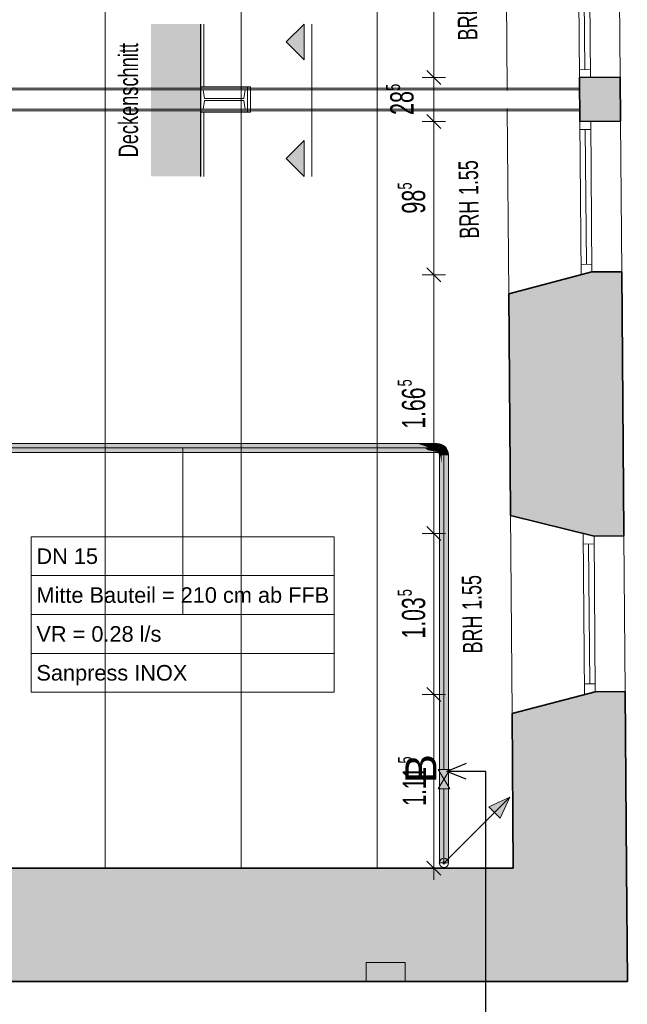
# Model space of a CAD drawing. Extents: x 69 to 739, y -141 to 453.
# Tile 46 of 48: x 413 to 491, y 142 to 269. Entities that reach past the tile are written whole.
import ezdxf
from ezdxf.lldxf.tags import DXFTag

# ---------------------------------------------------------------- set-up
doc = ezdxf.new("R2010")
doc.units = 0
doc.layers.get('0').update_dxf_attribs({"lineweight": 5})
for name, color, linetype, lineweight in [('0-Shading', 7, 'Continuous', 5), ('5_UG-BESTAND', 7, 'Continuous', 25), ('5_UG-NEU', 7, 'Continuous', 25), ('5_UG-SCHNITT STAHLTRÄGER', 7, 'Continuous', 25), ('5_UG-TEXT-MASS', 7, 'Continuous', 25)]:
    doc.layers.add(name, color=color, linetype=linetype, lineweight=lineweight)
for name, color, linetype, lineweight, true_color in [('Ausgeblendet', 3, 'Continuous', 35, 0x00ff00), ('RL_Isolierung', 7, 'fein_strichliert', 18, 0x99ff99), ('S_Kaltwasser', 7, 'Continuous', 18, 0x006000), ('S_Kaltwasser_Beschriftung', 7, 'Continuous', 18, 0x005e00), ('S_TRESOR', 1, 'Continuous', 18, 0xff0000), ('S_TRESOR-Shading', 1, 'Continuous', 18, 0xff0000), ('X_Schnittangaben', 7, 'Continuous', 25, 0xc0c0c0)]:
    doc.layers.add(name, color=color, linetype=linetype, lineweight=lineweight, true_color=true_color)
doc.styles.get("Standard").update_dxf_attribs({"font": 'arial.ttf'})
tags = doc.linetypes.add('ALL_S16', pattern=[0.0005, 0, -0.0005]).pattern_tags.tags
tags[6:7] = [DXFTag(74, 4), DXFTag(75, 0), DXFTag(340, '0'), DXFTag(46, 1.0), DXFTag(50, 0.0), DXFTag(44, 0.0), DXFTag(45, 0.0)]
tags[4:5] = [DXFTag(74, 4), DXFTag(75, 0), DXFTag(340, '0'), DXFTag(46, 1.0), DXFTag(50, 0.0), DXFTag(44, 0.0), DXFTag(45, 0.0)]
tags = doc.linetypes.add('fein_strichliert', pattern=[4, 1, -2, 1]).pattern_tags.tags
tags[8:9] = [DXFTag(74, 4), DXFTag(75, 0), DXFTag(340, '0'), DXFTag(46, 0.0), DXFTag(50, 0.0), DXFTag(44, 0.0), DXFTag(45, 0.0)]
tags[6:7] = [DXFTag(74, 4), DXFTag(75, 0), DXFTag(340, '0'), DXFTag(46, 0.0), DXFTag(50, 0.0), DXFTag(44, 0.0), DXFTag(45, 0.0)]
tags[4:5] = [DXFTag(74, 4), DXFTag(75, 0), DXFTag(340, '0'), DXFTag(46, 0.0), DXFTag(50, 0.0), DXFTag(44, 0.0), DXFTag(45, 0.0)]
tags = doc.linetypes.add('STRICHPUNKT2', pattern=[12.7, 6.35, -3.175, 0, -3.175]).pattern_tags.tags
tags[10:11] = [DXFTag(74, 4), DXFTag(75, 0), DXFTag(340, '0'), DXFTag(46, 0.0), DXFTag(50, 0.0), DXFTag(44, 0.0), DXFTag(45, 0.0)]
tags[8:9] = [DXFTag(74, 4), DXFTag(75, 0), DXFTag(340, '0'), DXFTag(46, 0.0), DXFTag(50, 0.0), DXFTag(44, 0.0), DXFTag(45, 0.0)]
tags[6:7] = [DXFTag(74, 4), DXFTag(75, 0), DXFTag(340, '0'), DXFTag(46, 0.0), DXFTag(50, 0.0), DXFTag(44, 0.0), DXFTag(45, 0.0)]
tags[4:5] = [DXFTag(74, 4), DXFTag(75, 0), DXFTag(340, '0'), DXFTag(46, 0.0), DXFTag(50, 0.0), DXFTag(44, 0.0), DXFTag(45, 0.0)]
tags = doc.linetypes.add('STRICHPUNKT2_S5', pattern=[0.01, 0.008, -0.001, 0, -0.001]).pattern_tags.tags
tags[10:11] = [DXFTag(74, 4), DXFTag(75, 0), DXFTag(340, '0'), DXFTag(46, 1.0), DXFTag(50, 0.0), DXFTag(44, 0.0), DXFTag(45, 0.0)]
tags[8:9] = [DXFTag(74, 4), DXFTag(75, 0), DXFTag(340, '0'), DXFTag(46, 1.0), DXFTag(50, 0.0), DXFTag(44, 0.0), DXFTag(45, 0.0)]
tags[6:7] = [DXFTag(74, 4), DXFTag(75, 0), DXFTag(340, '0'), DXFTag(46, 1.0), DXFTag(50, 0.0), DXFTag(44, 0.0), DXFTag(45, 0.0)]
tags[4:5] = [DXFTag(74, 4), DXFTag(75, 0), DXFTag(340, '0'), DXFTag(46, 1.0), DXFTag(50, 0.0), DXFTag(44, 0.0), DXFTag(45, 0.0)]

# ---------------------------------------------------------------- blocks, each defined once
blk = doc.blocks.new('Shading-A06HSZP5NL', base_point=(467.53, 214.2))
at = {"layer": '0-Shading', "color": 98, "true_color": 0x003c00}
for points in [[(458.03, 214.46), (341.35, 214.46), (459.21, 214.38), (341.35, 214.38)], [(464.48, 214.38), (464.09, 214.46), (459.21, 214.38), (458.03, 214.46)], [(465.65, 214.38), (465.42, 214.46), (464.48, 214.38), (464.09, 214.46)], [(466.25, 214.38), (466.09, 214.46), (465.65, 214.38), (465.42, 214.46)], [(466.67, 214.38), (466.55, 214.46), (466.25, 214.38), (466.09, 214.46)], [(466.84, 214.46), (466.55, 214.46), (466.84, 214.38), (466.67, 214.38)], [(466.94, 214.45), (466.84, 214.46), (467.03, 214.36), (466.84, 214.38)], [(467.22, 214.41), (466.94, 214.45), (467.2, 214.34), (467.03, 214.36)], [(467.22, 214.41), (467.2, 214.34), (467.57, 214.27), (467.53, 214.2)], [(467.57, 214.27), (467.53, 214.2), (467.87, 214.04), (467.81, 213.98)], [(341.35, 213.38), (341.35, 213.3), (466.84, 213.38), (466.84, 213.3)], [(466.84, 213.38), (466.84, 213.3), (466.94, 213.37), (466.92, 213.29)], [(466.94, 213.37), (466.92, 213.29), (467.02, 213.33), (466.99, 213.26)], [(467.02, 213.33), (466.99, 213.26), (467.1, 213.27), (467.05, 213.22)], [(467.1, 213.27), (467.05, 213.22), (467.16, 213.19), (467.09, 213.16)], [(467.16, 213.19), (467.09, 213.16), (467.2, 213.11), (467.12, 213.09)], [(467.2, 213.11), (467.12, 213.09), (467.21, 213.01), (467.13, 213.01)], [(467.21, 212.8), (467.21, 213.01), (467.13, 211.72), (467.13, 213.01)], [(467.21, 160.5), (467.21, 212.8), (467.13, 160.5), (467.13, 211.72)], [(467.87, 214.04), (467.81, 213.98), (468.1, 213.74), (468.03, 213.7)], [(468.1, 213.74), (468.03, 213.7), (468.24, 213.39), (468.17, 213.37)], [(468.24, 213.39), (468.17, 213.37), (468.29, 213.01), (468.21, 213.01)], [(468.29, 204.2), (468.29, 213.01), (468.21, 205.38), (468.21, 213.01)], [(468.29, 160.5), (468.29, 204.2), (468.21, 160.5), (468.21, 205.38)]]:
    blk.add_solid(points, dxfattribs=at)
at = {"layer": '0-Shading', "color": 98, "true_color": 0x005100}
for points in [[(459.21, 214.38), (341.35, 214.38), (461.25, 214.17), (341.35, 214.17)], [(462.43, 214.17), (465.14, 214.17), (459.21, 214.38), (464.48, 214.38)], [(461.25, 214.17), (462.43, 214.17), (459.21, 214.38)], [(465.54, 214.17), (466.02, 214.17), (464.48, 214.38), (465.65, 214.38)], [(465.14, 214.17), (465.54, 214.17), (464.48, 214.38)], [(466.27, 214.17), (466.48, 214.17), (465.65, 214.38), (466.25, 214.38)], [(466.02, 214.17), (466.27, 214.17), (465.65, 214.38)], [(466.68, 214.17), (466.82, 214.17), (466.25, 214.38), (466.67, 214.38)], [(466.48, 214.17), (466.68, 214.17), (466.25, 214.38)], [(466.84, 214.27), (466.84, 214.38), (466.67, 214.38)], [(466.84, 214.17), (466.84, 214.27), (466.82, 214.17), (466.67, 214.38)], [(467.12, 214.13), (467.03, 214.36), (466.84, 214.27), (466.84, 214.38)], [(467.12, 214.13), (466.84, 214.27), (466.99, 214.15)], [(466.84, 214.27), (466.84, 214.17), (466.99, 214.15)], [(467.17, 214.22), (467.2, 214.34), (467.03, 214.36)], [(467.14, 214.13), (467.17, 214.22), (467.12, 214.13), (467.03, 214.36)], [(467.17, 214.22), (467.14, 214.13), (467.28, 214.07)], [(467.53, 214.2), (467.2, 214.34), (467.28, 214.07), (467.17, 214.22)], [(467.53, 214.2), (467.28, 214.07), (467.42, 214.01)], [(467.53, 214.2), (467.42, 214.01), (467.81, 213.98), (467.66, 213.83)], [(466.84, 213.38), (341.35, 213.59), (341.35, 213.38)], [(341.35, 213.59), (466.84, 213.38), (465.66, 213.59)], [(466.84, 213.38), (466.83, 213.42), (465.66, 213.59), (466.54, 213.59)], [(466.83, 213.42), (466.78, 213.59), (466.54, 213.59)], [(466.84, 213.59), (466.78, 213.59), (466.84, 213.52)], [(466.84, 213.52), (466.78, 213.59), (466.84, 213.42), (466.83, 213.42)], [(466.83, 213.42), (466.84, 213.38), (466.84, 213.42)], [(466.94, 213.41), (466.94, 213.58), (466.84, 213.52), (466.84, 213.59)], [(466.94, 213.37), (466.94, 213.41), (466.84, 213.42), (466.84, 213.52)], [(466.84, 213.38), (466.94, 213.37), (466.84, 213.42)], [(466.99, 213.57), (466.94, 213.58), (466.97, 213.5)], [(466.97, 213.5), (466.94, 213.58), (466.95, 213.4), (466.94, 213.41)], [(466.94, 213.41), (466.94, 213.37), (466.95, 213.4)], [(466.94, 213.37), (467.02, 213.33), (466.95, 213.4)], [(467.02, 213.33), (467.04, 213.37), (466.95, 213.4), (466.97, 213.5)], [(467.04, 213.37), (467.08, 213.53), (466.97, 213.5), (466.99, 213.57)], [(467.04, 213.37), (467.02, 213.33), (467.04, 213.36)], [(467.02, 213.33), (467.1, 213.27), (467.04, 213.36)], [(467.09, 213.45), (467.08, 213.53), (467.04, 213.36), (467.04, 213.37)], [(467.1, 213.27), (467.12, 213.31), (467.04, 213.36), (467.09, 213.45)], [(467.13, 213.51), (467.08, 213.53), (467.09, 213.45)], [(467.12, 213.31), (467.21, 213.45), (467.09, 213.45), (467.13, 213.51)], [(467.12, 213.31), (467.1, 213.27), (467.13, 213.3)], [(467.13, 213.3), (467.1, 213.27), (467.16, 213.19)], [(467.2, 213.37), (467.21, 213.45), (467.13, 213.3), (467.12, 213.31)], [(467.19, 213.21), (467.2, 213.37), (467.16, 213.19), (467.13, 213.3)], [(467.19, 213.21), (467.16, 213.19), (467.2, 213.11)], [(467.34, 213.3), (467.25, 213.42), (467.19, 213.21), (467.2, 213.37)], [(467.4, 213.16), (467.34, 213.3), (467.2, 213.11), (467.19, 213.21)], [(467.21, 213.38), (467.25, 213.42), (467.2, 213.39), (467.21, 213.45)], [(467.2, 213.37), (467.21, 213.38), (467.2, 213.39)], [(467.4, 213.16), (467.2, 213.11), (467.42, 213.01), (467.21, 213.01)], [(467.42, 211.83), (467.42, 213.01), (467.21, 213.01)], [(467.23, 212.88), (467.21, 213.01), (467.21, 212.8)], [(467.21, 160.5), (467.23, 212.88), (467.21, 212.8)], [(467.21, 160.5), (467.42, 160.5), (467.23, 212.88), (467.42, 211.83)], [(467.81, 213.98), (467.66, 213.83), (468.03, 213.7), (467.85, 213.59)], [(468.03, 213.7), (467.85, 213.59), (468.17, 213.37), (467.96, 213.31)], [(468.17, 213.37), (467.96, 213.31), (468.21, 213.01), (468, 213.01)], [(468.21, 205.38), (468.21, 213.01), (468, 208.6), (468, 213.01)], [(468, 207.42), (468.21, 205.38), (468, 208.6)], [(468.21, 160.5), (468.21, 205.38), (468, 160.5), (468, 207.42)]]:
    blk.add_solid(points, dxfattribs=at)
at = {"layer": '0-Shading', "color": 98, "true_color": 0x005e00}
for points in [[(461.25, 214.17), (341.35, 214.17), (463.62, 213.88), (341.35, 213.88)], [(463.62, 213.88), (465.23, 213.88), (461.25, 214.17), (462.43, 214.17)], [(465.23, 213.88), (465.89, 213.88), (462.43, 214.17), (465.14, 214.17)], [(465.89, 213.88), (465.54, 214.17), (465.14, 214.17)], [(466.42, 213.89), (466.02, 214.17), (465.54, 214.17)], [(465.89, 213.88), (466.43, 213.88), (465.54, 214.17), (466.42, 213.89)], [(466.02, 214.17), (466.42, 213.89), (466.27, 214.17), (466.43, 213.88)], [(466.68, 213.93), (466.48, 214.17), (466.27, 214.17)], [(466.27, 214.17), (466.73, 213.88), (466.68, 213.93)], [(466.27, 214.17), (466.43, 213.88), (466.73, 213.88), (466.44, 213.88)], [(466.48, 214.17), (466.68, 213.93), (466.68, 214.17), (466.72, 213.91)], [(466.83, 214.03), (466.82, 214.17), (466.68, 214.17)], [(466.68, 214.17), (466.84, 213.88), (466.83, 214.03)], [(466.68, 214.17), (466.72, 213.91), (466.84, 213.88), (466.78, 213.88)], [(466.84, 214.17), (466.82, 214.17), (466.84, 214.12)], [(466.84, 214.12), (466.82, 214.17), (466.84, 214.02), (466.83, 214.03)], [(466.84, 214.12), (466.99, 214.15), (466.84, 214.17)], [(466.99, 214.15), (466.84, 214.12), (467.07, 213.88), (467.02, 213.9)], [(467.02, 213.9), (466.84, 214.12), (466.93, 213.94)], [(466.93, 213.94), (466.84, 214.12), (466.84, 214.02)], [(467.09, 214), (467.12, 214.13), (466.99, 214.15)], [(466.99, 214.15), (467.07, 213.88), (467.09, 214)], [(467.13, 214.08), (467.12, 214.13), (467.1, 213.99), (467.09, 214)], [(467.17, 213.88), (467.13, 214.08), (467.1, 213.99)], [(467.14, 214.13), (467.12, 214.13), (467.13, 214.08)], [(467.14, 214.13), (467.13, 214.08), (467.15, 214.02), (467.14, 214.03)], [(467.33, 213.93), (467.14, 214.13), (467.28, 213.89), (467.15, 214.02)], [(467.14, 214.13), (467.33, 213.93), (467.28, 214.07)], [(467.28, 214.07), (467.36, 213.96), (467.42, 214.01)], [(467.28, 214.07), (467.33, 213.93), (467.36, 213.96)], [(463.62, 213.88), (341.35, 213.88), (465.66, 213.59), (341.35, 213.59)], [(465.66, 213.59), (465.23, 213.88), (463.62, 213.88)], [(466.34, 213.68), (465.89, 213.88), (465.23, 213.88)], [(465.66, 213.59), (466.54, 213.59), (465.23, 213.88), (466.34, 213.68)], [(466.76, 213.6), (466.43, 213.88), (466.34, 213.68), (465.89, 213.88)], [(466.54, 213.59), (466.78, 213.59), (466.34, 213.68), (466.76, 213.6)], [(466.42, 213.89), (466.43, 213.88), (466.43, 213.88)], [(466.43, 213.88), (466.76, 213.6), (466.44, 213.88), (466.76, 213.6)], [(466.43, 213.88), (466.43, 213.88), (466.44, 213.88)], [(466.81, 213.67), (466.73, 213.88), (466.44, 213.88)], [(466.44, 213.88), (466.76, 213.6), (466.81, 213.67), (466.84, 213.59)], [(466.68, 213.93), (466.73, 213.88), (466.72, 213.91)], [(466.72, 213.91), (466.73, 213.88), (466.78, 213.88)], [(466.84, 213.72), (466.84, 213.81), (466.73, 213.88), (466.78, 213.88)], [(466.84, 213.72), (466.73, 213.88), (466.84, 213.65), (466.81, 213.67)], [(466.76, 213.6), (466.78, 213.59), (466.76, 213.6)], [(466.76, 213.6), (466.78, 213.59), (466.84, 213.59)], [(466.84, 213.81), (466.84, 213.88), (466.78, 213.88)], [(466.81, 213.67), (466.84, 213.59), (466.84, 213.65)], [(466.83, 214.03), (466.84, 213.88), (466.84, 214.02)], [(466.96, 213.88), (466.93, 213.94), (466.84, 213.91), (466.84, 214.02)], [(466.84, 213.91), (466.84, 213.88), (466.96, 213.88), (466.96, 213.87)], [(466.84, 213.88), (466.96, 213.86), (466.96, 213.87)], [(466.98, 213.65), (466.96, 213.86), (466.84, 213.81), (466.84, 213.88)], [(466.84, 213.72), (466.99, 213.57), (466.84, 213.81), (466.98, 213.65)], [(466.99, 213.57), (466.84, 213.72), (466.91, 213.61)], [(466.91, 213.61), (466.84, 213.72), (466.84, 213.65)], [(466.94, 213.58), (466.91, 213.61), (466.84, 213.59), (466.84, 213.65)], [(466.94, 213.58), (466.99, 213.57), (466.91, 213.61)], [(466.93, 213.94), (467.02, 213.9), (466.93, 213.94)], [(466.93, 213.94), (467.01, 213.86), (467.02, 213.9), (467.07, 213.85)], [(466.96, 213.86), (467.01, 213.86), (466.93, 213.94)], [(467.02, 213.69), (467.05, 213.78), (466.96, 213.86), (467.01, 213.86)], [(467.02, 213.69), (466.96, 213.86), (467.01, 213.63), (466.98, 213.65)], [(466.98, 213.65), (466.99, 213.57), (467.01, 213.63)], [(467.08, 213.53), (467.07, 213.57), (466.99, 213.57), (467.01, 213.63)], [(467.05, 213.78), (467.07, 213.85), (467.01, 213.86)], [(467.07, 213.57), (467.02, 213.69), (467.01, 213.63)], [(467.02, 213.9), (467.07, 213.85), (467.07, 213.88)], [(467.02, 213.69), (467.13, 213.51), (467.05, 213.78), (467.14, 213.59)], [(467.13, 213.51), (467.02, 213.69), (467.07, 213.57)], [(467.14, 213.59), (467.18, 213.8), (467.05, 213.78), (467.07, 213.85)], [(467.18, 213.82), (467.17, 213.88), (467.07, 213.88), (467.1, 213.99)], [(467.07, 213.85), (467.18, 213.8), (467.07, 213.88), (467.18, 213.82)], [(467.07, 213.88), (467.07, 213.85), (467.07, 213.88)], [(467.08, 213.53), (467.13, 213.51), (467.07, 213.57)], [(467.14, 213.59), (467.13, 213.51), (467.16, 213.56)], [(467.21, 213.45), (467.2, 213.5), (467.13, 213.51), (467.16, 213.56)], [(467.14, 214.03), (467.17, 213.88), (467.15, 214.02), (467.17, 213.87)], [(467.19, 213.62), (467.18, 213.8), (467.16, 213.56), (467.14, 213.59)], [(467.15, 214.02), (467.17, 213.87), (467.28, 213.89), (467.2, 213.82)], [(467.2, 213.5), (467.19, 213.62), (467.16, 213.56)], [(467.17, 213.88), (467.18, 213.8), (467.17, 213.87)], [(467.17, 213.87), (467.18, 213.8), (467.2, 213.82)], [(467.18, 213.8), (467.23, 213.78), (467.2, 213.82)], [(467.19, 213.62), (467.24, 213.7), (467.18, 213.8), (467.23, 213.78)], [(467.24, 213.7), (467.19, 213.62), (467.21, 213.48), (467.2, 213.5)], [(467.2, 213.82), (467.23, 213.78), (467.28, 213.89), (467.29, 213.88)], [(467.2, 213.5), (467.21, 213.45), (467.21, 213.48)], [(467.24, 213.7), (467.21, 213.48), (467.25, 213.65)], [(467.28, 213.51), (467.25, 213.65), (467.22, 213.46), (467.21, 213.48)], [(467.21, 213.48), (467.21, 213.45), (467.22, 213.46)], [(467.22, 213.46), (467.21, 213.45), (467.25, 213.42)], [(467.28, 213.51), (467.22, 213.46), (467.29, 213.46), (467.25, 213.42)], [(467.29, 213.88), (467.23, 213.78), (467.32, 213.85), (467.28, 213.76)], [(467.24, 213.7), (467.28, 213.76), (467.23, 213.78)], [(467.25, 213.65), (467.28, 213.76), (467.24, 213.7)], [(467.28, 213.76), (467.25, 213.65), (467.41, 213.59), (467.28, 213.51)], [(467.29, 213.46), (467.25, 213.42), (467.34, 213.3)], [(467.29, 213.88), (467.33, 213.93), (467.28, 213.89)], [(467.28, 213.76), (467.41, 213.66), (467.29, 213.79), (467.41, 213.67)], [(467.28, 213.76), (467.41, 213.59), (467.41, 213.66)], [(467.29, 213.46), (467.4, 213.57), (467.28, 213.51), (467.41, 213.59)], [(467.33, 213.93), (467.29, 213.88), (467.35, 213.88), (467.32, 213.85)], [(467.41, 213.67), (467.38, 213.78), (467.29, 213.79), (467.32, 213.85)], [(467.39, 213.33), (467.4, 213.57), (467.34, 213.3), (467.29, 213.46)], [(467.38, 213.78), (467.35, 213.88), (467.32, 213.85)], [(467.33, 213.93), (467.35, 213.88), (467.36, 213.96), (467.38, 213.94)], [(467.39, 213.33), (467.34, 213.3), (467.4, 213.16)], [(467.35, 213.88), (467.51, 213.72), (467.38, 213.94)], [(467.35, 213.88), (467.38, 213.78), (467.51, 213.72), (467.45, 213.68)], [(467.38, 213.94), (467.42, 214.01), (467.36, 213.96)], [(467.51, 213.72), (467.66, 213.83), (467.38, 213.94), (467.42, 214.01)], [(467.45, 213.68), (467.38, 213.78), (467.42, 213.66), (467.41, 213.67)], [(467.59, 213.45), (467.46, 213.63), (467.39, 213.33), (467.4, 213.57)], [(467.68, 213.24), (467.59, 213.45), (467.4, 213.16), (467.39, 213.33)], [(467.4, 213.57), (467.46, 213.63), (467.41, 213.59)], [(467.68, 213.24), (467.4, 213.16), (467.71, 213.01), (467.42, 213.01)], [(467.41, 213.67), (467.41, 213.66), (467.42, 213.66)], [(467.41, 213.59), (467.46, 213.63), (467.41, 213.66)], [(467.42, 213.66), (467.41, 213.66), (467.46, 213.63)], [(467.45, 213.68), (467.42, 213.66), (467.48, 213.65), (467.46, 213.63)], [(467.71, 211.4), (467.71, 213.01), (467.42, 213.01)], [(467.42, 211.83), (467.71, 209.78), (467.42, 213.01), (467.71, 211.4)], [(467.48, 213.65), (467.52, 213.69), (467.45, 213.68), (467.51, 213.72)], [(467.48, 213.65), (467.46, 213.63), (467.59, 213.45)], [(467.62, 213.46), (467.52, 213.69), (467.59, 213.45), (467.48, 213.65)], [(467.52, 213.69), (467.66, 213.83), (467.51, 213.72)], [(467.85, 213.59), (467.66, 213.83), (467.62, 213.46), (467.52, 213.69)], [(467.62, 213.46), (467.59, 213.45), (467.68, 213.24)], [(467.96, 213.31), (467.85, 213.59), (467.68, 213.24), (467.62, 213.46)], [(467.96, 213.31), (467.68, 213.24), (468, 213.01), (467.71, 213.01)], [(468, 208.6), (468, 213.01), (467.71, 213.01)], [(467.71, 211.4), (468, 208.6), (467.71, 213.01)], [(467.71, 160.5), (467.71, 209.78), (467.42, 160.5), (467.42, 211.83)], [(467.71, 209.78), (468, 207.42), (467.71, 211.4), (468, 208.6)], [(468, 160.5), (468, 207.42), (467.71, 160.5), (467.71, 209.78)]]:
    blk.add_solid(points, dxfattribs=at)
blk = doc.blocks.new('Shading-A06HSZP7NL', base_point=(457.68, 145.24))
at = {"layer": 'S_TRESOR-Shading', "color": 1, "true_color": 0xff0000}
blk.add_solid([(457.68, 145.24), (462.73, 145.24), (457.68, 147.67), (462.73, 147.67)], dxfattribs=at)
blk = doc.blocks.new('Schnitt-A06HSZPLNL', base_point=(273.29, 32.9))
at = {"color": 0, "lineweight": -2}
for p in [(470.58, 173.28), (470.58, 171.28), (473.08, 172.28)]:
    blk.add_line(p, (468.08, 172.28), dxfattribs=at)
at = {"color": 0, "linetype": 'ByBlock', "lineweight": -2, "ltscale": 0.25}
blk.add_line((473.08, 129.93), (473.08, 172.28), dxfattribs=at)
at = {"color": 0, "linetype": 'ByBlock', "lineweight": -2, "ltscale": 0.25, "insert": (462.74, 170.77), "char_height": 4, "attachment_point": 1, "rotation": 90}
blk.add_mtext('{\\fArial;B}', dxfattribs=at)
blk = doc.blocks.new('Referenz-A06HSZPONL', base_point=(0, -118.62))
at = {"layer": '5_UG-BESTAND', "color": 0, "linetype": 'STRICHPUNKT2_S5', "lineweight": 13, "ltscale": 0.13}
for p, q in [((424.14, 159.84), (424.14, 357.68)), ((441.63, 159.84), (441.63, 357.68)), ((459.13, 159.84), (459.13, 357.68))]:
    blk.add_line(p, q, dxfattribs=at)
at = {"layer": '5_UG-BESTAND', "color": 0, "lineweight": 13}
for p, q in [((475.64, 283.56), (475.82, 259.85)), ((484.98, 281.26), (485.14, 261.54)), ((486.54, 261.55), (486.38, 280.91)), ((490.22, 280.94), (490.37, 261.59)), ((485.82, 262.54), (485.68, 279.91)), ((485.12, 262.54), (486.52, 262.55)), ((475.84, 257.55), (476.03, 233.69)), ((485.18, 255.86), (485.34, 236.15)), ((486.74, 236.52), (486.58, 255.87)), ((490.42, 255.91), (490.57, 236.55)), ((485.18, 254.86), (486.58, 254.87)), ((485.88, 254.87), (486.02, 237.51)), ((485.32, 237.5), (486.72, 237.51)), ((476.25, 205.57), (476.48, 179.72)), ((490.84, 202.56), (491, 182.56))]:
    blk.add_line(p, q, dxfattribs=at)
at = {"layer": '5_UG-BESTAND', "color": 0, "lineweight": 35}
for p, q in [((485.14, 261.54), (490.37, 261.59)), ((485.18, 255.86), (485.14, 261.54)), ((490.37, 261.59), (490.42, 255.91)), ((490.42, 255.91), (485.18, 255.86)), ((476.03, 233.69), (486.74, 236.52)), ((476.03, 233.69), (486.74, 236.52)), ((486.74, 236.52), (490.57, 236.55)), ((486.74, 236.52), (490.57, 236.55)), ((490.57, 236.55), (490.84, 202.95)), ((476.25, 205.57), (476.03, 233.69)), ((476.26, 205.18), (476.25, 205.57)), ((476.26, 205.18), (487.01, 202.53)), ((487.01, 202.53), (476.26, 205.18)), ((490.84, 202.95), (490.84, 202.56)), ((487.01, 202.53), (490.84, 202.56)), ((490.84, 202.56), (487.01, 202.53)), ((476.46, 179.71), (487.17, 182.53)), ((487.17, 182.53), (476.48, 179.72)), ((487.17, 182.53), (491, 182.56)), ((491, 182.56), (487.17, 182.53)), ((491.18, 159.84), (491, 182.56)), ((476.48, 179.72), (476.46, 179.71)), ((476.46, 179.71), (476.62, 159.84)), ((476.62, 159.84), (338.35, 159.84)), ((491.29, 145.24), (491.18, 159.84)), ((109.47, 145.24), (490.45, 145.24)), ((490.45, 145.24), (491.29, 145.24))]:
    blk.add_line(p, q, dxfattribs=at)
at = {"layer": '5_UG-BESTAND', "color": 0, "linetype": 'ALL_S16', "lineweight": 13, "ltscale": 0.13}
for p, q in [((338.35, 259.95), (485.16, 259.95)), ((338.35, 257.45), (485.16, 257.45))]:
    blk.add_line(p, q, dxfattribs=at)
at = {"layer": '5_UG-NEU', "color": 0, "linetype": 'ALL_S16', "lineweight": 13, "ltscale": 0.13}
for p, q in [((338.35, 260.15), (485.16, 260.15)), ((338.35, 257.25), (485.16, 257.25))]:
    blk.add_line(p, q, dxfattribs=at)
at = {"layer": '5_UG-NEU', "color": 0, "lineweight": 13}
for p, q in [((485.6, 202.87), (485.77, 182.17)), ((485.61, 201.52), (487.01, 201.53)), ((486.46, 183.53), (486.31, 201.52)), ((487.17, 182.53), (487.01, 202.53)), ((485.76, 183.52), (487.16, 183.53))]:
    blk.add_line(p, q, dxfattribs=at)
at = {"layer": '5_UG-SCHNITT STAHLTRÄGER', "color": 0, "lineweight": -2}
blk.add_line((436.43, 248.82), (436.43, 268.42), dxfattribs=at)
at = {"layer": '5_UG-SCHNITT STAHLTRÄGER', "color": 0, "lineweight": 13}
for p, q in [((436.83, 260.36), (436.83, 268.42)), ((449.72, 268.42), (447.41, 266.11)), ((449.72, 268.42), (449.72, 263.8)), ((447.41, 266.11), (449.72, 263.8)), ((447.41, 266.11), (447.41, 266.11)), ((436.43, 260.36), (442.83, 260.36)), ((436.43, 259.96), (442.43, 259.96)), ((436.43, 259.96), (436.73, 259.96)), ((436.43, 257.46), (436.43, 259.96)), ((436.73, 259.96), (436.91, 258.84)), ((441.95, 258.84), (442.13, 259.96)), ((442.13, 259.96), (442.43, 259.96)), ((442.43, 257.06), (442.43, 260.36)), ((442.43, 259.96), (442.43, 257.46)), ((442.83, 257.06), (442.83, 260.36)), ((436.91, 258.58), (436.73, 257.46)), ((436.91, 258.84), (441.95, 258.84)), ((441.95, 258.58), (436.91, 258.58)), ((442.13, 257.46), (441.95, 258.58)), ((436.43, 257.46), (442.43, 257.46)), ((436.73, 257.46), (436.43, 257.46)), ((436.43, 248.82), (436.43, 257.46)), ((442.43, 257.46), (442.13, 257.46)), ((436.43, 257.06), (442.83, 257.06)), ((436.83, 248.82), (436.83, 257.06)), ((449.72, 253.44), (447.41, 251.13)), ((449.72, 253.44), (449.72, 248.82)), ((447.41, 251.13), (449.72, 248.82)), ((447.41, 251.13), (447.41, 251.13))]:
    blk.add_line(p, q, dxfattribs=at)
at = {"layer": '5_UG-SCHNITT STAHLTRÄGER', "color": 0, "linetype": 'STRICHPUNKT2_S5', "lineweight": 13, "ltscale": 0.13}
blk.add_line((450.72, 268.42), (450.72, 248.82), dxfattribs=at)
at = {"layer": '5_UG-TEXT-MASS', "color": 0, "lineweight": 13}
for p, q in [((466.39, 261.54), (466.39, 281.26)), ((467.29, 260.64), (465.49, 262.44)), ((466.39, 261.54), (464.89, 261.54)), ((466.39, 261.54), (467.89, 261.54)), ((466.39, 255.86), (466.39, 261.54)), ((466.39, 255.86), (464.89, 255.86)), ((467.29, 254.96), (465.49, 256.76)), ((466.39, 255.86), (467.89, 255.86)), ((466.39, 236.15), (466.39, 255.86)), ((467.29, 235.25), (465.49, 237.05)), ((466.39, 236.15), (464.89, 236.15)), ((466.39, 236.15), (467.89, 236.15)), ((466.39, 202.87), (466.39, 236.15)), ((466.39, 202.87), (464.89, 202.87)), ((467.29, 201.97), (465.49, 203.77)), ((466.39, 202.87), (467.89, 202.87)), ((466.39, 182.17), (466.39, 202.87)), ((467.29, 181.27), (465.49, 183.07)), ((466.39, 182.17), (464.89, 182.17)), ((466.39, 182.17), (467.89, 182.17)), ((466.39, 165.2), (466.39, 182.17)), ((466.39, 159.84), (466.39, 165.2)), ((466.39, 159.84), (464.89, 159.84)), ((467.29, 158.94), (465.49, 160.74)), ((466.39, 159.84), (467.89, 159.84)), ((466.39, 159.84), (466.39, 158.34))]:
    blk.add_line(p, q, dxfattribs=at)
at = {"layer": 'Ausgeblendet', "color": 0, "linetype": 'Continuous', "lineweight": 13, "ltscale": 0.13}
for points in [[(430.03, 248.82), (430.03, 268.42), (436.43, 248.82)], [(436.43, 248.82), (430.03, 268.42), (436.43, 268.42)], [(449.72, 263.8), (447.41, 266.11), (449.72, 268.42)], [(449.72, 248.82), (447.41, 251.13), (449.72, 253.44)], [(486.74, 202.59), (476.26, 233.75), (486.74, 236.52)], [(486.74, 202.59), (486.74, 236.52), (487.01, 202.53)], [(487.01, 202.53), (486.74, 236.52), (487.01, 236.52)], [(490.57, 202.55), (487.01, 236.52), (490.57, 236.55)], [(487.01, 202.53), (487.01, 236.52), (490.57, 202.55)], [(490.57, 202.55), (490.57, 236.55), (490.84, 202.56)], [(490.84, 202.56), (490.57, 236.55), (490.84, 202.95)], [(476.25, 205.57), (476.03, 233.69), (476.25, 233.75)], [(476.25, 205.57), (476.25, 233.75), (476.26, 205.18)], [(476.26, 205.18), (476.25, 233.75), (476.26, 233.75)], [(476.26, 205.18), (476.26, 233.75), (486.74, 202.59)], [(490.84, 202.56), (490.84, 202.95), (490.84, 202.56)], [(487.17, 145.24), (476.62, 179.75), (487.17, 182.53)], [(490.45, 145.24), (487.17, 182.53), (490.45, 182.56)], [(487.17, 145.24), (487.17, 182.53), (490.45, 145.24)], [(490.45, 145.24), (490.45, 182.56), (491, 145.24)], [(491, 145.24), (490.45, 182.56), (491, 182.56)], [(491, 145.24), (491, 182.56), (491.18, 145.24)], [(491.18, 145.24), (491, 182.56), (491.18, 159.84)], [(476.62, 159.84), (476.46, 179.71), (476.62, 179.75)], [(476.62, 145.24), (476.62, 179.75), (487.17, 145.24)], [(338.35, 145.24), (338.35, 159.84), (476.62, 145.24)], [(476.62, 145.24), (338.35, 159.84), (476.62, 159.84)], [(491.18, 145.24), (491.18, 159.84), (491.29, 145.24)]]:
    blk.add_solid(points, dxfattribs=at)
at = {"layer": 'Ausgeblendet', "color": 0, "linetype": 'Continuous', "ltscale": 0.35}
for points in [[(485.18, 255.86), (485.14, 261.54), (485.18, 261.54)], [(490.37, 255.9), (485.18, 261.54), (490.37, 261.59)], [(485.18, 255.86), (485.18, 261.54), (490.37, 255.9)], [(490.37, 255.9), (490.37, 261.59), (490.42, 255.91)]]:
    blk.add_solid(points, dxfattribs=at)
at = {"layer": '5_UG-TEXT-MASS', "color": 0, "lineweight": -2, "attachment_point": 1}
for s, insert, char_height, rotation in [('{\\W0.66;\\fArial;BRH}', (469.52, 266.31), 2.5, 90.9144), ('{\\W0.67;\\fArial;Deckenschnitt}', (425.86, 251.27), 2.5, 90), ('{\\W0.65;\\fArial;5}', (460.26, 259.82), 1.8, 90), ('{\\W0.66;\\fArial;28}', (460.79, 256.72), 3, 90), ('{\\W0.66;\\fArial;1.55}', (469.63, 246.39), 2.5, 90.9144), ('{\\W0.65;\\fArial;5}', (461.76, 247.13), 1.8, 90), ('{\\W0.66;\\fArial;98}', (462.29, 244.02), 3, 90), ('{\\W0.66;\\fArial;BRH}', (469.72, 240.8), 2.5, 90.9144), ('{\\W0.65;\\fArial;5}', (461.76, 221.8), 1.8, 90), ('{\\W0.65;\\fArial;1.66}', (462.29, 216.36), 3, 90), ('{\\W0.66;\\fArial;1.55}', (470.06, 193.02), 2.5, 90.9144), ('{\\W0.65;\\fArial;5}', (461.76, 194.81), 1.8, 90), ('{\\W0.65;\\fArial;1.03}', (462.29, 189.37), 3, 90), ('{\\W0.66;\\fArial;BRH}', (470.15, 187.43), 2.5, 90.9144), ('{\\W0.65;\\fArial;5}', (461.81, 173.29), 1.8, 90), ('{\\W0.61;\\fArial;1.11}', (462.39, 167.85), 3, 90)]:
    blk.add_mtext(s, dxfattribs=dict(at, insert=insert, char_height=char_height, rotation=rotation))
blk = doc.blocks.new('Steigleitung Sanitär-A06HSZPSNL', base_point=(467.11, 159.9))
at = {"color": 0, "lineweight": -2}
for p, q in [((467.82, 160.6), (476.19, 168.98)), ((473.48, 167.71), (476.19, 168.98)), ((474.93, 166.26), (476.19, 168.98)), ((474.93, 166.26), (473.48, 167.71))]:
    blk.add_line(p, q, dxfattribs=at)
blk.add_circle((467.71, 160.5), 0.15, dxfattribs=at)
blk.add_solid([(473.48, 167.71), (476.19, 168.98), (474.93, 166.26)], dxfattribs=at)
at = {"layer": 'RL_Isolierung', "lineweight": -2}
blk.add_circle((467.71, 160.5), 0.6, dxfattribs=at)
blk = doc.blocks.new('Quader-A06HSZQUNL', base_point=(457.68, 145.24))
at = {"color": 0, "linetype": 'ByBlock', "lineweight": -2, "ltscale": 0.18}
for p, q in [((457.68, 147.67), (462.73, 147.67)), ((457.68, 145.24), (457.68, 147.67)), ((462.73, 145.24), (462.73, 147.67)), ((457.68, 145.24), (462.73, 145.24))]:
    blk.add_line(p, q, dxfattribs=at)
blk = doc.blocks.new('Sanpress INOX-A06HSZR2NL', base_point=(260.83, 160.65))
at = {"color": 0, "linetype": 'ByBlock', "lineweight": -2, "ltscale": 0.18}
for p, q in [((467.71, 213.88), (340.48, 213.88)), ((467.71, 172.52), (467.71, 213.88)), ((467.71, 160.65), (467.71, 170.02))]:
    blk.add_line(p, q, dxfattribs=at)
blk = doc.blocks.new('2337.5 Inox-Schrägsitzventil_ SC-Contur-A06HSZR4NL', base_point=(466.96, 170.02))
at = {"color": 0, "lineweight": -2}
for p, q in [((468.46, 170.02), (466.96, 172.52)), ((466.96, 172.52), (468.46, 172.52)), ((468.46, 172.52), (466.96, 170.02)), ((466.96, 170.02), (468.46, 170.02))]:
    blk.add_line(p, q, dxfattribs=at)
blk = doc.blocks.new('Bauteilbeschriftung-A06HSZRANL', base_point=(414.63, 182.46))
at = {"color": 0, "linetype": 'ByBlock', "lineweight": -2, "ltscale": 0.18}
blk.add_line((434.11, 192.46), (434.11, 213.88), dxfattribs=at)
at = {"color": 0, "lineweight": -2}
for p, q in [((414.63, 202.46), (453.59, 202.46)), ((414.63, 182.46), (414.63, 202.46)), ((453.59, 202.46), (453.59, 182.46)), ((414.63, 197.46), (453.59, 197.46)), ((414.63, 192.46), (453.59, 192.46)), ((414.63, 187.46), (453.59, 187.46)), ((453.59, 182.46), (414.63, 182.46))]:
    blk.add_line(p, q, dxfattribs=at)
at = {"color": 0, "linetype": 'ByBlock', "lineweight": -2, "ltscale": 0.18, "char_height": 2, "attachment_point": 1}
for s, insert in [('{\\fArial;DN 15}', (415.29, 200.96)), ('{\\fArial;Mitte Bauteil = 210 cm ab FFB}', (415.29, 195.96)), ('{\\fArial;VR = 0.28 l/s}', (415.29, 190.96)), ('{\\fArial;Sanpress INOX}', (415.29, 185.96))]:
    blk.add_mtext(s, dxfattribs=dict(at, insert=insert))
blk = doc.blocks.new('Geometrie-A06HSZRCNL', base_point=(128.23, 144.78))
at = {"layer": 'S_Kaltwasser'}
for p, q in [((466.84, 214.46), (341.35, 214.46)), ((466.84, 214.46), (466.84, 214.12)), ((466.84, 214.46), (466.84, 213.3)), ((466.84, 214.12), (466.84, 213.64)), ((341.35, 213.3), (466.84, 213.3)), ((466.84, 213.64), (466.84, 213.3)), ((467.13, 213.01), (467.13, 160.5)), ((467.47, 213.01), (467.13, 213.01)), ((468.29, 213.01), (467.13, 213.01)), ((467.95, 213.01), (467.47, 213.01)), ((468.29, 213.01), (467.95, 213.01)), ((468.29, 160.5), (468.29, 213.01)), ((467.47, 160.5), (467.13, 160.5)), ((467.95, 160.5), (467.47, 160.5)), ((468.29, 160.5), (467.95, 160.5))]:
    blk.add_line(p, q, dxfattribs=at)
for major_axis in [(1.45, 0), (0.29, 0)]:
    blk.add_ellipse((466.84, 213.01), major_axis=major_axis, ratio=1, start_param=0, end_param=1.570796, dxfattribs=at)

msp = doc.modelspace()

# ---------------------------------------------------------------- block references
at = {"color": 251, "lineweight": 25, "ltscale": 0.25, "true_color": 0x585858}
msp.add_blockref('Referenz-A06HSZPONL', (0, -118.62), dxfattribs=at)
msp.add_blockref('Shading-A06HSZP5NL', (467.53, 214.2))
at = {"linetype": 'Continuous', "ltscale": 0.13}
msp.add_blockref('Geometrie-A06HSZRCNL', (128.23, 144.78), dxfattribs=at)
at = {"layer": 'S_Kaltwasser', "ltscale": 0.18}
for name, p in [('Sanpress INOX-A06HSZR2NL', (260.83, 160.65)), ('2337.5 Inox-Schrägsitzventil_ SC-Contur-A06HSZR4NL', (466.96, 170.02)), ('Steigleitung Sanitär-A06HSZPSNL', (467.11, 159.9))]:
    msp.add_blockref(name, p, dxfattribs=at)
at = {"layer": 'S_Kaltwasser_Beschriftung', "ltscale": 0.18}
msp.add_blockref('Bauteilbeschriftung-A06HSZRANL', (414.63, 182.46), dxfattribs=at)
at = {"layer": 'S_TRESOR'}
msp.add_blockref('Shading-A06HSZP7NL', (457.68, 145.24), dxfattribs=at)
at = {"layer": 'S_TRESOR', "ltscale": 0.18}
msp.add_blockref('Quader-A06HSZQUNL', (457.68, 145.24), dxfattribs=at)
at = {"layer": 'X_Schnittangaben', "color": 1, "linetype": 'STRICHPUNKT2', "ltscale": 0.25, "true_color": 0xff0000}
msp.add_blockref('Schnitt-A06HSZPLNL', (273.29, 32.9), dxfattribs=at)

doc.saveas('drawing.dxf')
